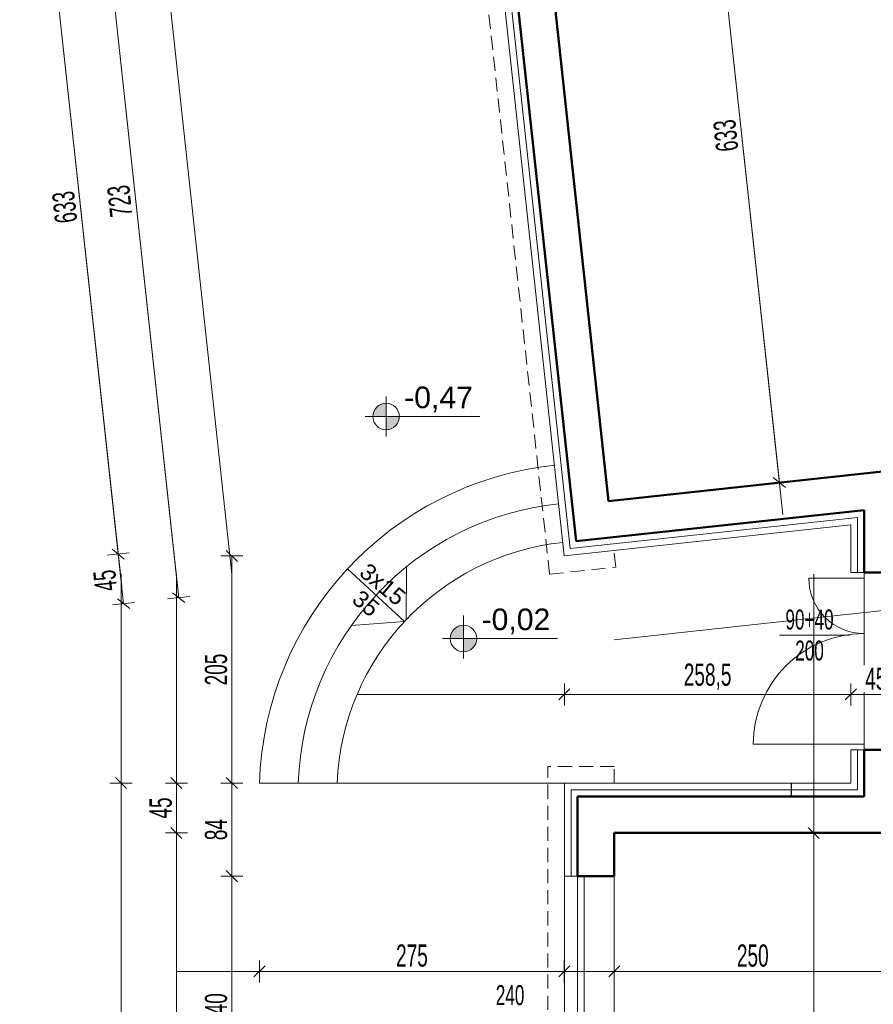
# Model space of a CAD drawing. Header units: millimetres. Extents: x 72202 to 304796, y 21658 to 519946.
# Tile 12 of 139: x 194292 to 195062, y 201442 to 202331. Entities that reach past the tile are written whole.
import ezdxf

# ---------------------------------------------------------------- set-up
doc = ezdxf.new("R2010")
doc.units = ezdxf.units.MM
doc.linetypes.add('DASHED', pattern=[19.05, 12.7, -6.35])
doc.layers.get('0').update_dxf_attribs({"color": 253})
doc.layers.get('Defpoints').update_dxf_attribs({"color": 253})
for name, color, linetype, lineweight in [('DRZWI I OKNA OPISY', 253, 'Continuous', 9), ('linia - gruba - projektowana', 253, 'Continuous', 50), ('LINIA CIENKA', 7, 'Continuous', 13), ('LINIA KRESKOWANIE', 253, 'Continuous', 5), ('LINIA WYMIAROWANIE', 253, 'Continuous', 9), ('OPISY', 253, 'Continuous', 9)]:
    doc.layers.add(name, color=color, linetype=linetype, lineweight=lineweight)
doc.layers.add('LINIA-NIE DRUKOWAĆ', color=253, linetype='Continuous', lineweight=20, plot=False)
doc.styles.add('simplex', font='arial.ttf')
doc.styles.get("Standard").update_dxf_attribs({"font": 'ARIALN.TTF', "width": 0.75})
doc.linetypes.add('GRADZINOWANIE', pattern='A,0.00254,-2.54,[134,ltypeshp.shx,S=2.54,R=0,X=-2.54,Y=0],-5.08,[134,ltypeshp.shx,S=2.54,R=180,X=2.54,Y=0],-2.54', length=10.16254)
doc.dimstyles.new('sebek100', dxfattribs={"dimtxt": 17, "dimasz": 10, "dimexe": 10, "dimexo": 20, "dimgap": 4, "dimtad": 1, "dimrnd": 0.5, "dimtxsty": 'Standard', "dimblk": 'OBLIQUE', "dimcen": 8, "dimclre": 1, "dimazin": 0, "dimtm": 1e-09, "dimtfac": 1, "dimtix": 1, "dimtmove": 1, "dimatfit": 3, "dimldrblk": 'zas', "dimfxl": 10, "dimfxlon": 1, "dimtolj": 2, "dimlwd": -1, "dimlwe": -1, "dimarcsym": 0})

# ---------------------------------------------------------------- blocks, each defined once
blk = doc.blocks.new('_Oblique')
at = {"color": 0, "linetype": 'ByBlock', "lineweight": -2}
blk.add_line((-0.5, -0.5), (0.5, 0.5), dxfattribs=at)
blk = doc.blocks.new('*D90')
at = {"layer": 'Defpoints', "color": 0, "lineweight": -3, "ltscale": 4, "transparency": 16777216}
for p in [(194483.29, 201558.04), (194783.29, 201558.04), (194783.29, 201318.04)]:
    blk.add_point(p, dxfattribs=at)
at = {"layer": 'LINIA WYMIAROWANIE', "color": 1, "ltscale": 4, "transparency": 16777216}
for p, q in [((194493.29, 201558.04), (194473.29, 201558.04)), ((194493.29, 201318.04), (194473.29, 201318.04))]:
    blk.add_line(p, q, dxfattribs=at)
at = {"layer": 'LINIA WYMIAROWANIE', "color": 0, "ltscale": 4, "transparency": 16777216}
blk.add_line((194483.29, 201318.04), (194483.29, 201558.04), dxfattribs=at)
at = {"layer": 'LINIA WYMIAROWANIE', "color": 0, "ltscale": 4, "transparency": 16777216, "xscale": 10, "yscale": 10, "zscale": 10}
for p, rotation in [((194483.29, 201558.04), 90), ((194483.29, 201318.04), 270)]:
    blk.add_blockref('_Oblique', p, dxfattribs=dict(at, rotation=rotation))
at = {"layer": 'LINIA WYMIAROWANIE', "color": 0, "lineweight": -3, "ltscale": 4, "transparency": 16777216, "insert": (194469.08, 201438.04), "char_height": 20, "attachment_point": 5, "rotation": 90, "bg_fill": 3, "box_fill_scale": 1.1, "bg_fill_color": 256, "bg_fill_true_color": 13158600, "bg_fill_transparency": 0}
blk.add_mtext('\\A2;240', dxfattribs=at)
blk = doc.blocks.new('zas')
blk = doc.blocks.new('*D91')
at = {"layer": 'Defpoints', "color": 0, "lineweight": -3, "ltscale": 4, "transparency": 16777216}
for p in [(194483.29, 201642.04), (194783.29, 201642.04), (194783.29, 201558.04)]:
    blk.add_point(p, dxfattribs=at)
at = {"layer": 'LINIA WYMIAROWANIE', "color": 1, "ltscale": 4, "transparency": 16777216}
for p, q in [((194493.29, 201642.04), (194473.29, 201642.04)), ((194493.29, 201558.04), (194473.29, 201558.04))]:
    blk.add_line(p, q, dxfattribs=at)
at = {"layer": 'LINIA WYMIAROWANIE', "color": 0, "ltscale": 4, "transparency": 16777216}
blk.add_line((194483.29, 201558.04), (194483.29, 201642.04), dxfattribs=at)
at = {"layer": 'LINIA WYMIAROWANIE', "color": 0, "ltscale": 4, "transparency": 16777216, "xscale": 10, "yscale": 10, "zscale": 10}
for p, rotation in [((194483.29, 201642.04), 90), ((194483.29, 201558.04), 270)]:
    blk.add_blockref('_Oblique', p, dxfattribs=dict(at, rotation=rotation))
at = {"layer": 'LINIA WYMIAROWANIE', "color": 0, "lineweight": -3, "ltscale": 4, "transparency": 16777216, "insert": (194469.08, 201600.04), "char_height": 20, "attachment_point": 5, "rotation": 90, "bg_fill": 3, "box_fill_scale": 1.1, "bg_fill_color": 256, "bg_fill_true_color": 13158600, "bg_fill_transparency": 0}
blk.add_mtext('\\A2;84', dxfattribs=at)
blk = doc.blocks.new('*D92')
at = {"layer": 'Defpoints', "color": 0, "lineweight": -3, "ltscale": 4, "transparency": 16777216}
for p in [(194483.29, 201847.04), (194783.29, 201847.04), (194783.26, 201642.04)]:
    blk.add_point(p, dxfattribs=at)
at = {"layer": 'LINIA WYMIAROWANIE', "color": 1, "ltscale": 4, "transparency": 16777216}
for p, q in [((194493.29, 201847.04), (194473.29, 201847.04)), ((194493.29, 201642.04), (194473.29, 201642.04))]:
    blk.add_line(p, q, dxfattribs=at)
at = {"layer": 'LINIA WYMIAROWANIE', "color": 0, "ltscale": 4, "transparency": 16777216}
blk.add_line((194483.29, 201642.04), (194483.29, 201847.04), dxfattribs=at)
at = {"layer": 'LINIA WYMIAROWANIE', "color": 0, "ltscale": 4, "transparency": 16777216, "xscale": 10, "yscale": 10, "zscale": 10}
for p, rotation in [((194483.29, 201847.04), 90), ((194483.29, 201642.04), 270)]:
    blk.add_blockref('_Oblique', p, dxfattribs=dict(at, rotation=rotation))
at = {"layer": 'LINIA WYMIAROWANIE', "color": 0, "lineweight": -3, "ltscale": 4, "transparency": 16777216, "insert": (194469.08, 201744.54), "char_height": 20, "attachment_point": 5, "rotation": 90, "bg_fill": 3, "box_fill_scale": 1.1, "bg_fill_color": 256, "bg_fill_true_color": 13158600, "bg_fill_transparency": 0}
blk.add_mtext('\\A2;205', dxfattribs=at)
blk = doc.blocks.new('*D93')
at = {"layer": 'Defpoints', "color": 0, "lineweight": -3, "ltscale": 4, "transparency": 16777216}
for p in [(194705.4, 202565.96), (194783.27, 201847.04), (194435.31, 201809.35)]:
    blk.add_point(p, dxfattribs=at)
at = {"layer": 'LINIA WYMIAROWANIE', "color": 1, "ltscale": 4, "transparency": 16777216}
for p, q in [((194367.38, 202529.35), (194347.49, 202527.2)), ((194445.25, 201810.43), (194425.37, 201808.27))]:
    blk.add_line(p, q, dxfattribs=at)
at = {"layer": 'LINIA WYMIAROWANIE', "color": 0, "ltscale": 4, "transparency": 16777216}
blk.add_line((194357.44, 202528.27), (194435.31, 201809.35), dxfattribs=at)
at = {"layer": 'LINIA WYMIAROWANIE', "color": 0, "ltscale": 4, "transparency": 16777216, "xscale": 10, "yscale": 10, "zscale": 10}
for p, rotation in [((194357.44, 202528.27), 96.1820173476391), ((194435.31, 201809.35), 276.1820173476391)]:
    blk.add_blockref('_Oblique', p, dxfattribs=dict(at, rotation=rotation))
at = {"layer": 'LINIA WYMIAROWANIE', "color": 0, "lineweight": -3, "ltscale": 4, "transparency": 16777216, "insert": (194382.24, 202167.28), "char_height": 20, "attachment_point": 5, "rotation": 96.18202, "bg_fill": 3, "box_fill_scale": 1.1, "bg_fill_color": 256, "bg_fill_true_color": 13158600, "bg_fill_transparency": 0}
blk.add_mtext('\\A2;723', dxfattribs=at)
blk = doc.blocks.new('*D94')
at = {"layer": 'Defpoints', "color": 0, "lineweight": -3, "ltscale": 4, "transparency": 16777216}
for p in [(194733.29, 201642.04), (194383.29, 200919.04), (194733.29, 200919.04)]:
    blk.add_point(p, dxfattribs=at)
at = {"layer": 'LINIA WYMIAROWANIE', "color": 1, "ltscale": 4, "transparency": 16777216}
for p, q in [((194393.29, 201642.04), (194373.29, 201642.04)), ((194393.29, 200919.04), (194373.29, 200919.04))]:
    blk.add_line(p, q, dxfattribs=at)
at = {"layer": 'LINIA WYMIAROWANIE', "color": 0, "ltscale": 4, "transparency": 16777216}
blk.add_line((194383.29, 201642.04), (194383.29, 200919.04), dxfattribs=at)
at = {"layer": 'LINIA WYMIAROWANIE', "color": 0, "ltscale": 4, "transparency": 16777216, "xscale": 10, "yscale": 10, "zscale": 10}
for p, rotation in [((194383.29, 201642.04), 90), ((194383.29, 200919.04), 270)]:
    blk.add_blockref('_Oblique', p, dxfattribs=dict(at, rotation=rotation))
at = {"layer": 'LINIA WYMIAROWANIE', "color": 0, "lineweight": -3, "ltscale": 4, "transparency": 16777216, "insert": (194369.08, 201280.54), "char_height": 20, "attachment_point": 5, "rotation": 90, "bg_fill": 3, "box_fill_scale": 1.1, "bg_fill_color": 256, "bg_fill_true_color": 13158600, "bg_fill_transparency": 0}
blk.add_mtext('\\A2;723', dxfattribs=at)
blk = doc.blocks.new('*D125')
at = {"layer": 'Defpoints', "color": 0, "lineweight": -3, "ltscale": 4, "transparency": 16777216}
for p in [(194787.66, 202529.48), (194908.78, 201905.9), (194380.75, 201848.7)]:
    blk.add_point(p, dxfattribs=at)
at = {"layer": 'LINIA WYMIAROWANIE', "color": 1, "ltscale": 4, "transparency": 16777216}
for p, q in [((194322.53, 202479.1), (194302.64, 202476.95)), ((194390.69, 201849.78), (194370.81, 201847.63))]:
    blk.add_line(p, q, dxfattribs=at)
at = {"layer": 'LINIA WYMIAROWANIE', "color": 0, "ltscale": 4, "transparency": 16777216}
blk.add_line((194312.59, 202478.02), (194380.75, 201848.7), dxfattribs=at)
at = {"layer": 'LINIA WYMIAROWANIE', "color": 0, "ltscale": 4, "transparency": 16777216, "xscale": 10, "yscale": 10, "zscale": 10}
for p, rotation in [((194312.59, 202478.02), 96.18201734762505), ((194380.75, 201848.7), 276.182017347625)]:
    blk.add_blockref('_Oblique', p, dxfattribs=dict(at, rotation=rotation))
at = {"layer": 'LINIA WYMIAROWANIE', "color": 0, "lineweight": -3, "ltscale": 4, "transparency": 16777216, "insert": (194332.54, 202161.83), "char_height": 20, "attachment_point": 5, "rotation": 96.18202, "bg_fill": 3, "box_fill_scale": 1.1, "bg_fill_color": 256, "bg_fill_true_color": 13158600, "bg_fill_transparency": 0}
blk.add_mtext('\\A2;633', dxfattribs=at)
blk = doc.blocks.new('*D126')
at = {"layer": 'Defpoints', "color": 0, "lineweight": -3, "ltscale": 4, "transparency": 16777216}
for p in [(194908.78, 201905.9), (194912.54, 201861.04), (194385.6, 201803.97)]:
    blk.add_point(p, dxfattribs=at)
at = {"layer": 'LINIA WYMIAROWANIE', "color": 1, "ltscale": 4, "transparency": 16777216}
for p, q in [((194390.69, 201849.78), (194370.81, 201847.63)), ((194395.54, 201805.04), (194375.66, 201802.89))]:
    blk.add_line(p, q, dxfattribs=at)
at = {"layer": 'LINIA WYMIAROWANIE', "color": 0, "ltscale": 4, "transparency": 16777216}
blk.add_line((194380.75, 201848.7), (194385.6, 201803.97), dxfattribs=at)
at = {"layer": 'LINIA WYMIAROWANIE', "color": 0, "ltscale": 4, "transparency": 16777216, "xscale": 10, "yscale": 10, "zscale": 10}
for p, rotation in [((194380.75, 201848.7), 96.18201734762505), ((194385.6, 201803.97), 276.182017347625)]:
    blk.add_blockref('_Oblique', p, dxfattribs=dict(at, rotation=rotation))
at = {"layer": 'LINIA WYMIAROWANIE', "color": 0, "lineweight": -3, "ltscale": 4, "transparency": 16777216, "insert": (194369.09, 201824.81), "char_height": 20, "attachment_point": 5, "rotation": 96.18202, "bg_fill": 3, "box_fill_scale": 1.1, "bg_fill_color": 256, "bg_fill_true_color": 13158600, "bg_fill_transparency": 0}
blk.add_mtext('\\A2;45', dxfattribs=at)
blk = doc.blocks.new('*D127')
at = {"layer": 'Defpoints', "color": 0, "lineweight": -3, "ltscale": 4, "transparency": 16777216}
for p in [(194886.06, 201642.04), (194433.29, 201597.04), (194886.06, 201597.04)]:
    blk.add_point(p, dxfattribs=at)
at = {"layer": 'LINIA WYMIAROWANIE', "color": 1, "ltscale": 4, "transparency": 16777216}
for p, q in [((194443.29, 201642.04), (194423.29, 201642.04)), ((194443.29, 201597.04), (194423.29, 201597.04))]:
    blk.add_line(p, q, dxfattribs=at)
at = {"layer": 'LINIA WYMIAROWANIE', "color": 0, "ltscale": 4, "transparency": 16777216}
blk.add_line((194433.29, 201642.04), (194433.29, 201597.04), dxfattribs=at)
at = {"layer": 'LINIA WYMIAROWANIE', "color": 0, "ltscale": 4, "transparency": 16777216, "xscale": 10, "yscale": 10, "zscale": 10}
for p, rotation in [((194433.29, 201642.04), 90), ((194433.29, 201597.04), 270)]:
    blk.add_blockref('_Oblique', p, dxfattribs=dict(at, rotation=rotation))
at = {"layer": 'LINIA WYMIAROWANIE', "color": 0, "lineweight": -3, "ltscale": 4, "transparency": 16777216, "insert": (194419.12, 201619.54), "char_height": 20, "attachment_point": 5, "rotation": 90, "bg_fill": 3, "box_fill_scale": 1.1, "bg_fill_color": 256, "bg_fill_true_color": 13158600, "bg_fill_transparency": 0}
blk.add_mtext('\\A2;45', dxfattribs=at)
blk = doc.blocks.new('*D128')
at = {"layer": 'Defpoints', "color": 0, "lineweight": -3, "ltscale": 4, "transparency": 16777216}
for p in [(194886.06, 201597.04), (194433.29, 200964.04), (194958.85, 200964.04)]:
    blk.add_point(p, dxfattribs=at)
at = {"layer": 'LINIA WYMIAROWANIE', "color": 1, "ltscale": 4, "transparency": 16777216}
for p, q in [((194443.29, 201597.04), (194423.29, 201597.04)), ((194443.29, 200964.04), (194423.29, 200964.04))]:
    blk.add_line(p, q, dxfattribs=at)
at = {"layer": 'LINIA WYMIAROWANIE', "color": 0, "ltscale": 4, "transparency": 16777216}
blk.add_line((194433.29, 201597.04), (194433.29, 200964.04), dxfattribs=at)
at = {"layer": 'LINIA WYMIAROWANIE', "color": 0, "ltscale": 4, "transparency": 16777216, "xscale": 10, "yscale": 10, "zscale": 10}
for p, rotation in [((194433.29, 201597.04), 90), ((194433.29, 200964.04), 270)]:
    blk.add_blockref('_Oblique', p, dxfattribs=dict(at, rotation=rotation))
at = {"layer": 'LINIA WYMIAROWANIE', "color": 0, "lineweight": -3, "ltscale": 4, "transparency": 16777216, "insert": (194419.08, 201280.54), "char_height": 20, "attachment_point": 5, "rotation": 90, "bg_fill": 3, "box_fill_scale": 1.1, "bg_fill_color": 256, "bg_fill_true_color": 13158600, "bg_fill_transparency": 0}
blk.add_mtext('\\A2;633', dxfattribs=at)
blk = doc.blocks.new('*D138')
at = {"layer": 'Defpoints', "color": 0, "lineweight": -3, "ltscale": 4, "transparency": 16777216}
for p in [(194755, 202525.94), (194977.26, 201913.32), (194823.16, 201896.62)]:
    blk.add_point(p, dxfattribs=at)
at = {"layer": 'LINIA WYMIAROWANIE', "color": 1, "ltscale": 4, "transparency": 16777216}
for p, q in [((194899.16, 202541.56), (194919.04, 202543.71)), ((194967.32, 201912.24), (194987.21, 201914.39))]:
    blk.add_line(p, q, dxfattribs=at)
at = {"layer": 'LINIA WYMIAROWANIE', "color": 0, "ltscale": 4, "transparency": 16777216}
blk.add_line((194909.1, 202542.63), (194977.26, 201913.32), dxfattribs=at)
at = {"layer": 'LINIA WYMIAROWANIE', "color": 0, "ltscale": 4, "transparency": 16777216, "xscale": 10, "yscale": 10, "zscale": 10}
for p, rotation in [((194909.1, 202542.63), 96.18201734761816), ((194977.26, 201913.32), 276.1820173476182)]:
    blk.add_blockref('_Oblique', p, dxfattribs=dict(at, rotation=rotation))
at = {"layer": 'LINIA WYMIAROWANIE', "color": 0, "lineweight": -3, "ltscale": 4, "transparency": 16777216, "insert": (194929.05, 202226.44), "char_height": 20, "attachment_point": 5, "rotation": 96.18202, "bg_fill": 3, "box_fill_scale": 1.1, "bg_fill_color": 256, "bg_fill_true_color": 13158600, "bg_fill_transparency": 0}
blk.add_mtext('\\A2;633', dxfattribs=at)
blk = doc.blocks.new('*D150')
at = {"layer": 'Defpoints', "color": 0, "lineweight": -3, "ltscale": 4, "transparency": 16777216}
for p in [(194828.29, 201597.04), (195078.29, 201597.04), (195078.29, 201472.04)]:
    blk.add_point(p, dxfattribs=at)
at = {"layer": 'LINIA WYMIAROWANIE', "ltscale": 4, "transparency": 16777216}
for p, q in [((194828.29, 201482.04), (194828.29, 201462.04)), ((195078.29, 201482.04), (195078.29, 201462.04))]:
    blk.add_line(p, q, dxfattribs=at)
at = {"layer": 'LINIA WYMIAROWANIE', "color": 0, "ltscale": 4, "transparency": 16777216}
blk.add_line((194828.29, 201472.04), (195078.29, 201472.04), dxfattribs=at)
at = {"layer": 'LINIA WYMIAROWANIE', "color": 0, "ltscale": 4, "transparency": 16777216, "xscale": 10, "yscale": 10, "zscale": 10, "rotation": 180}
blk.add_blockref('_Oblique', (194828.29, 201472.04), dxfattribs=at)
at = {"layer": 'LINIA WYMIAROWANIE', "color": 0, "ltscale": 4, "transparency": 16777216, "xscale": 10, "yscale": 10, "zscale": 10}
blk.add_blockref('_Oblique', (195078.29, 201472.04), dxfattribs=at)
at = {"layer": 'LINIA WYMIAROWANIE', "color": 0, "lineweight": -3, "ltscale": 4, "transparency": 16777216, "insert": (194953.29, 201486.25), "char_height": 20, "attachment_point": 5, "bg_fill": 3, "box_fill_scale": 1.1, "bg_fill_color": 256, "bg_fill_true_color": 13158600, "bg_fill_transparency": 0}
blk.add_mtext('\\A2;250', dxfattribs=at)
blk = doc.blocks.new('*D173')
at = {"layer": 'Defpoints', "color": 0, "lineweight": -3, "ltscale": 4, "transparency": 16777216}
for p in [(194508.26, 201642.04), (194783.26, 201642.04), (194783.26, 201472.04)]:
    blk.add_point(p, dxfattribs=at)
at = {"layer": 'LINIA WYMIAROWANIE', "ltscale": 4, "transparency": 16777216}
for p, q in [((194508.26, 201482.04), (194508.26, 201462.04)), ((194783.26, 201482.04), (194783.26, 201462.04))]:
    blk.add_line(p, q, dxfattribs=at)
at = {"layer": 'LINIA WYMIAROWANIE', "color": 0, "ltscale": 4, "transparency": 16777216}
blk.add_line((194508.26, 201472.04), (194783.26, 201472.04), dxfattribs=at)
at = {"layer": 'LINIA WYMIAROWANIE', "color": 0, "ltscale": 4, "transparency": 16777216, "xscale": 10, "yscale": 10, "zscale": 10, "rotation": 180}
blk.add_blockref('_Oblique', (194508.26, 201472.04), dxfattribs=at)
at = {"layer": 'LINIA WYMIAROWANIE', "color": 0, "ltscale": 4, "transparency": 16777216, "xscale": 10, "yscale": 10, "zscale": 10}
blk.add_blockref('_Oblique', (194783.26, 201472.04), dxfattribs=at)
at = {"layer": 'LINIA WYMIAROWANIE', "color": 0, "lineweight": -3, "ltscale": 4, "transparency": 16777216, "insert": (194645.76, 201486.25), "char_height": 20, "attachment_point": 5, "bg_fill": 3, "box_fill_scale": 1.1, "bg_fill_color": 256, "bg_fill_true_color": 13158600, "bg_fill_transparency": 0}
blk.add_mtext('\\A2;275', dxfattribs=at)
blk = doc.blocks.new('*D174')
at = {"layer": 'Defpoints', "color": 0, "lineweight": -3, "ltscale": 4, "transparency": 16777216}
for p in [(195041.79, 201722.04), (194783.29, 201642.04), (195041.79, 201642.04)]:
    blk.add_point(p, dxfattribs=at)
at = {"layer": 'LINIA WYMIAROWANIE', "ltscale": 4, "transparency": 16777216}
for p, q in [((194783.29, 201712.04), (194783.29, 201732.04)), ((195041.79, 201712.04), (195041.79, 201732.04))]:
    blk.add_line(p, q, dxfattribs=at)
at = {"layer": 'LINIA WYMIAROWANIE', "color": 0, "ltscale": 4, "transparency": 16777216}
blk.add_line((194783.29, 201722.04), (195041.79, 201722.04), dxfattribs=at)
at = {"layer": 'LINIA WYMIAROWANIE', "color": 0, "ltscale": 4, "transparency": 16777216, "xscale": 10, "yscale": 10, "zscale": 10, "rotation": 180}
blk.add_blockref('_Oblique', (194783.29, 201722.04), dxfattribs=at)
at = {"layer": 'LINIA WYMIAROWANIE', "color": 0, "ltscale": 4, "transparency": 16777216, "xscale": 10, "yscale": 10, "zscale": 10}
blk.add_blockref('_Oblique', (195041.79, 201722.04), dxfattribs=at)
at = {"layer": 'LINIA WYMIAROWANIE', "color": 0, "lineweight": -3, "ltscale": 4, "transparency": 16777216, "insert": (194912.54, 201738.06), "char_height": 20, "attachment_point": 5, "bg_fill": 3, "box_fill_scale": 1.1, "bg_fill_color": 256, "bg_fill_true_color": 13158600, "bg_fill_transparency": 0}
blk.add_mtext('\\A2;258,5', dxfattribs=at)
blk = doc.blocks.new('*D175')
at = {"layer": 'Defpoints', "color": 0, "lineweight": -3, "ltscale": 4, "transparency": 16777216}
for p in [(195086.79, 201722.04), (195086.79, 201672.04), (195041.79, 201642.04)]:
    blk.add_point(p, dxfattribs=at)
at = {"layer": 'LINIA WYMIAROWANIE', "ltscale": 4, "transparency": 16777216}
for p, q in [((195041.79, 201712.04), (195041.79, 201732.04)), ((195086.79, 201712.04), (195086.79, 201732.04))]:
    blk.add_line(p, q, dxfattribs=at)
at = {"layer": 'LINIA WYMIAROWANIE', "color": 0, "ltscale": 4, "transparency": 16777216}
blk.add_line((195041.79, 201722.04), (195086.79, 201722.04), dxfattribs=at)
at = {"layer": 'LINIA WYMIAROWANIE', "color": 0, "ltscale": 4, "transparency": 16777216, "xscale": 10, "yscale": 10, "zscale": 10, "rotation": 180}
blk.add_blockref('_Oblique', (195041.79, 201722.04), dxfattribs=at)
at = {"layer": 'LINIA WYMIAROWANIE', "color": 0, "ltscale": 4, "transparency": 16777216, "xscale": 10, "yscale": 10, "zscale": 10}
blk.add_blockref('_Oblique', (195086.79, 201722.04), dxfattribs=at)
at = {"layer": 'LINIA WYMIAROWANIE', "color": 0, "lineweight": -3, "ltscale": 4, "transparency": 16777216, "insert": (195064.29, 201736.21), "char_height": 20, "attachment_point": 5, "bg_fill": 3, "box_fill_scale": 1.1, "bg_fill_color": 256, "bg_fill_true_color": 13158600, "bg_fill_transparency": 0}
blk.add_mtext('\\A2;45', dxfattribs=at)
blk = doc.blocks.new('*D178')
at = {"layer": 'Defpoints', "color": 0, "lineweight": -3, "ltscale": 4, "transparency": 16777216}
for p in [(195078.29, 201597.04), (195008.29, 200964.04), (195024.79, 200964.04)]:
    blk.add_point(p, dxfattribs=at)
at = {"layer": 'LINIA WYMIAROWANIE', "ltscale": 4, "transparency": 16777216}
for p, q in [((195018.29, 201597.04), (194998.29, 201597.04)), ((195008.29, 200964.04), (194998.29, 200964.04))]:
    blk.add_line(p, q, dxfattribs=at)
at = {"layer": 'LINIA WYMIAROWANIE', "color": 0, "ltscale": 4, "transparency": 16777216}
blk.add_line((195008.29, 201597.04), (195008.29, 200964.04), dxfattribs=at)
at = {"layer": 'LINIA WYMIAROWANIE', "color": 0, "ltscale": 4, "transparency": 16777216, "xscale": 10, "yscale": 10, "zscale": 10}
for p, rotation in [((195008.29, 201597.04), 90), ((195008.29, 200964.04), 270)]:
    blk.add_blockref('_Oblique', p, dxfattribs=dict(at, rotation=rotation))
at = {"layer": 'LINIA WYMIAROWANIE', "color": 0, "lineweight": -3, "ltscale": 4, "transparency": 16777216, "insert": (194994.08, 201280.54), "char_height": 20, "attachment_point": 5, "rotation": 90, "bg_fill": 3, "box_fill_scale": 1.1, "bg_fill_color": 256, "bg_fill_true_color": 13158600, "bg_fill_transparency": 0}
blk.add_mtext('\\A2;633', dxfattribs=at)

msp = doc.modelspace()

# ---------------------------------------------------------------- hatches: boundary and pattern name
at = {"layer": 'OPISY'}
h = msp.add_hatch(color=256, dxfattribs=at)
edge = h.paths.add_edge_path()
edge.add_line((194622.428, 201972.871), (194622.428, 201984.826))
edge.add_arc((194622.428, 201972.871), 11.954, 90, 180.185208)
edge.add_line((194610.474, 201972.833), (194622.428, 201972.871))
edge = h.paths.add_edge_path()
edge.add_arc((194622.428, 201972.871), 11.954, 269.966892, 359.748577)
edge.add_line((194634.382, 201972.819), (194622.428, 201972.871))
edge.add_line((194622.428, 201972.871), (194622.421, 201960.917))
h = msp.add_hatch(color=256, dxfattribs=at)
h.paths.add_polyline_path([(194622.428, 201972.871), (194622.428, 201981.375, 0.4142136), (194613.925, 201972.871)])
h.paths.add_polyline_path([(194622.428, 201964.368, 0.4142136), (194630.931, 201972.871), (194622.428, 201972.871)])
h = msp.add_hatch(color=256, dxfattribs=at)
edge = h.paths.add_edge_path()
edge.add_line((194692.26, 201772.519), (194692.26, 201784.474))
edge.add_arc((194692.26, 201772.519), 11.954, 90, 180.185208)
edge.add_line((194680.305, 201772.481), (194692.26, 201772.519))
edge = h.paths.add_edge_path()
edge.add_arc((194692.26, 201772.519), 11.954, 269.966892, 359.748577)
edge.add_line((194704.214, 201772.467), (194692.26, 201772.519))
edge.add_line((194692.26, 201772.519), (194692.253, 201760.565))
h = msp.add_hatch(color=256, dxfattribs=at)
h.paths.add_polyline_path([(194692.26, 201772.519), (194692.26, 201781.023, 0.4142136), (194683.756, 201772.519)])
h.paths.add_polyline_path([(194692.26, 201764.016, 0.4142136), (194700.763, 201772.519), (194692.26, 201772.519)])

# ---------------------------------------------------------------- linework, layer by layer
at = {"layer": 'DRZWI I OKNA OPISY'}
msp.add_line((194977.55, 201775.536), (195040.736, 201775.536), dxfattribs=at)
at = {"layer": 'linia - gruba - projektowana'}
for p, q in [((194718.637, 202555.198), (194793.911, 201860.263)), ((194754.999, 202525.943), (194823.165, 201896.624)), ((194823.165, 201896.624), (195612.086, 201982.078)), ((194793.911, 201860.263), (195053.792, 201888.412)), ((195053.792, 201832.042), (195053.792, 201888.412)), ((195086.792, 201832.042), (195053.792, 201832.042)), ((195053.792, 201630.042), (195053.792, 201672.042)), ((195086.792, 201672.042), (195053.792, 201672.042)), ((194795.292, 201558.042), (194795.292, 201630.042)), ((195053.792, 201630.042), (194795.292, 201630.042)), ((194828.292, 201558.042), (194828.292, 201597.042)), ((195078.292, 201597.042), (194828.292, 201597.042)), ((194828.292, 201558.042), (194795.292, 201558.042))]:
    msp.add_line(p, q, dxfattribs=at)
at = {"layer": 'LINIA CIENKA', "color": 8, "linetype": 'DASHED'}
for p, q in [((194769.975, 201830.512), (194688.872, 202579.268)), ((194829.626, 201836.973), (194828.011, 201851.886)), ((194769.975, 201830.512), (194829.626, 201836.973)), ((194828.292, 201657.042), (194768.292, 201657.042)), ((194768.292, 200904.042), (194768.292, 201657.042)), ((194828.292, 201642.042), (194828.292, 201657.042))]:
    msp.add_line(p, q, dxfattribs=at)
at = {"layer": 'LINIA CIENKA'}
for p, q in [((194705.405, 202565.929), (194783.262, 201847.133)), ((194783.292, 201847.042), (195041.792, 201875.042)), ((195041.792, 201832.042), (195041.792, 201875.042)), ((194587.631, 201835.379), (194638.925, 201787.745)), ((194640.439, 201789.36), (194640.836, 201837.268)), ((195053.792, 201827.042), (195003.792, 201827.042)), ((195053.792, 201832.042), (195041.792, 201832.042)), ((195053.792, 201832.042), (195053.792, 201672.042)), ((195053.792, 201832.042), (195053.792, 201827.042)), ((194638.925, 201787.745), (194591.141, 201784.274)), ((195053.792, 201677.042), (194953.792, 201677.042)), ((195053.792, 201672.042), (195053.792, 201677.042)), ((195041.792, 201642.042), (195041.792, 201672.042)), ((195053.792, 201672.042), (195041.792, 201672.042)), ((194783.292, 201642.042), (194508.156, 201642.042)), ((194783.292, 201558.042), (194783.292, 201642.042)), ((194783.292, 201642.042), (195041.792, 201642.042)), ((195041.792, 201642.042), (194783.292, 201642.042)), ((194783.292, 201318.042), (194783.292, 201558.042)), ((194795.292, 201558.042), (194783.292, 201558.042)), ((194795.292, 201318.042), (194795.292, 201558.042)), ((194801.292, 201318.042), (194801.292, 201558.042)), ((194828.292, 201318.042), (194828.292, 201558.042))]:
    msp.add_line(p, q, dxfattribs=at)
for centre, radius, start, end in [((194805.963, 201632.625), 297.956, 96.048562, 178.188789), ((194805.963, 201632.625), 262.956, 96.048562, 177.947616), ((194805.963, 201632.625), 227.956, 96.048562, 177.632329), ((195053.792, 201827.042), 50, 180, 270), ((195053.792, 201677.042), 100, 90, 180)]:
    msp.add_arc(centre, radius, start, end, dxfattribs=at)
at = {"layer": 'LINIA KRESKOWANIE', "linetype": 'GRADZINOWANIE', "ltscale": 0.6}
for p, q in [((194788.592, 201853.651), (194712.012, 202560.643)), ((194788.592, 201853.651), (195047.792, 201881.727)), ((195047.792, 201832.042), (195047.792, 201881.727)), ((195047.792, 201636.042), (195047.792, 201672.042)), ((194789.292, 201558.042), (194789.292, 201636.042)), ((195047.792, 201636.042), (194789.292, 201636.042))]:
    msp.add_line(p, q, dxfattribs=at)
at = {"layer": 'LINIA WYMIAROWANIE', "lineweight": -3, "ltscale": 1.2}
msp.add_arc((194783.292, 201642.042), 205.091, 356.645672, 0, dxfattribs=at)
at = {"layer": 'LINIA-NIE DRUKOWAĆ'}
for p, q in [((194861.177, 202985.047), (194980.385, 201884.501)), ((194364.084, 202931.203), (194483.292, 201830.657)), ((194264.666, 202920.435), (194383.874, 201819.888)), ((194314.375, 202925.819), (194433.583, 201825.272)), ((194383.292, 200489.042), (194383.292, 201830.657)), ((194433.292, 200489.042), (194433.292, 201830.657)), ((194483.292, 200489.042), (194483.292, 201830.657)), ((195008.292, 200489.042), (195008.292, 201830.657))]:
    msp.add_line(p, q, dxfattribs=at)
for points in [[(195712.896, 202629.7), (194754.999, 202525.943), (194823.165, 201896.624), (195752.231, 201997.258), (195740.923, 202101.648), (195767.766, 202104.555), (195769.778, 202104.555), (195712.896, 202629.7)], [(195818.292, 201597.042), (195765.292, 201597.042), (195765.292, 201507.042), (195765.292, 201507.042), (195765.292, 201597.042), (195160.292, 201597.042), (195160.292, 201569.042), (195078.292, 201569.042), (195078.292, 201597.042), (194828.292, 201597.042), (194828.292, 200964.042), (195765.292, 200964.042), (195765.292, 201032.042), (195791.292, 201032.042), (195791.292, 201507.042), (195765.292, 201507.042)]]:
    msp.add_lwpolyline(points, dxfattribs=at)
at = {"layer": 'OPISY'}
for p, q in [((194622.428, 201972.871), (194622.431, 201990.826)), ((194622.428, 201972.827), (194622.428, 201985.582)), ((194603.425, 201972.837), (194707.149, 201972.785)), ((194622.428, 201972.871), (194622.418, 201954.826)), ((194622.428, 201972.827), (194622.428, 201960.072)), ((194692.258, 201775.494), (194692.261, 201793.448)), ((194692.26, 201772.475), (194692.26, 201785.231)), ((194673.256, 201772.485), (194776.981, 201772.433)), ((194692.26, 201772.519), (194692.249, 201754.474)), ((194692.26, 201772.475), (194692.26, 201759.72))]:
    msp.add_line(p, q, dxfattribs=at)
for centre in [(194622.428, 201972.871), (194692.26, 201772.519)]:
    msp.add_circle(centre, 11.954, dxfattribs=at)

# ---------------------------------------------------------------- texts
at = {"layer": 'DRZWI I OKNA OPISY', "insert": (195004.489, 201789.513), "char_height": 18, "width": 130, "attachment_point": 5, "rotation": 0}
msp.add_mtext('90+40', dxfattribs=at)
at = {"layer": 'OPISY', "char_height": 19.5, "width": 125.07, "attachment_point": 1, "style": 'simplex'}
for s, insert in [('-0,47', (194638.735, 201999.914)), ('-0,02', (194708.566, 201799.562))]:
    msp.add_mtext(s, dxfattribs=dict(at, insert=insert))

# ---------------------------------------------------------------- next in the draw order: dimensions: what is measured, and where the dimension line sits
at = {"layer": 'LINIA WYMIAROWANIE', "lineweight": -3, "ltscale": 4}
dim = msp.add_linear_dim(base=(194483.292, 201558.042), p1=(194783.292, 201318.042), p2=(194783.292, 201558.042), angle=90, dimstyle='sebek100', override={"dimtxt": 20, "dimrnd": 0, "dimtfill": 1, "dimarcsym": 2}, dxfattribs=at)
dim.commit()
dim.dimension.update_dxf_attribs({"geometry": '*D90', "text_midpoint": (194469.081, 201438.042)})

# ---------------------------------------------------------------- next in the draw order: dimensions: what is measured, and where the dimension line sits
dim = msp.add_linear_dim(base=(194483.292, 201642.042), p1=(194783.292, 201558.042), p2=(194783.292, 201642.042), angle=90, dimstyle='sebek100', override={"dimtxt": 20, "dimrnd": 0, "dimtfill": 1, "dimarcsym": 2}, dxfattribs=at)
dim.commit()
dim.dimension.update_dxf_attribs({"geometry": '*D91', "text_midpoint": (194469.081, 201600.042)})

# ---------------------------------------------------------------- next in the draw order: dimensions: what is measured, and where the dimension line sits
dim = msp.add_linear_dim(base=(194483.292, 201847.042), p1=(194783.262, 201642.042), p2=(194783.292, 201847.042), angle=90, dimstyle='sebek100', override={"dimtxt": 20, "dimrnd": 0, "dimtfill": 1, "dimarcsym": 2}, dxfattribs=at)
dim.commit()
dim.dimension.update_dxf_attribs({"geometry": '*D92', "text_midpoint": (194469.081, 201744.542)})

# ---------------------------------------------------------------- next in the draw order: linework, layer by layer
at = {"layer": 'LINIA-NIE DRUKOWAĆ'}
msp.add_line((198833.08, 201722.042), (194596.276, 201722.042), dxfattribs=at)

# ---------------------------------------------------------------- next in the draw order: dimensions: what is measured, and where the dimension line sits
at = {"layer": 'LINIA WYMIAROWANIE', "lineweight": -3, "ltscale": 4}
dim = msp.add_aligned_dim(p1=(194705.401, 202565.964), p2=(194783.273, 201847.04), distance=-350, text='723', dimstyle='sebek100', override={"dimtxt": 20, "dimtad": 4, "dimrnd": 0, "dimtfill": 1, "dimarcsym": 2}, dxfattribs=at)
dim.commit()
dim.dimension.update_dxf_attribs({"geometry": '*D93', "text_midpoint": (194382.243, 202167.281)})
dim = msp.add_linear_dim(base=(194383.292, 200919.042), p1=(194733.292, 201642.042), p2=(194733.292, 200919.042), angle=90, dimstyle='sebek100', override={"dimtxt": 20, "dimrnd": 0, "dimtfill": 1, "dimarcsym": 2}, dxfattribs=at)
dim.commit()
dim.dimension.update_dxf_attribs({"geometry": '*D94', "text_midpoint": (194369.081, 201280.542)})

# ---------------------------------------------------------------- next in the draw order: dimensions: what is measured, and where the dimension line sits
for base, p1, p2, angle, override, picture, middle in [((194380.753, 201848.703), (194787.659, 202529.481), (194908.779, 201905.898), 96.182017, {"dimtxt": 20, "dimtad": 4, "dimrnd": 0, "dimtfill": 1, "dimarcsym": 2}, '*D125', (194332.541, 202161.833)), ((194433.292, 201597.042), (194886.06, 201642.042), (194886.06, 201597.042), 90, {"dimtxt": 20, "dimrnd": 0, "dimtfill": 1, "dimarcsym": 2}, '*D127', (194419.122, 201619.542))]:
    dim = msp.add_linear_dim(base=base, p1=p1, p2=p2, angle=angle, dimstyle='sebek100', override=override, dxfattribs=at)
    dim.commit()
    dim.dimension.update_dxf_attribs({"geometry": picture, "text_midpoint": middle})

# ---------------------------------------------------------------- next in the draw order: dimensions: what is measured, and where the dimension line sits
for base, p1, p2, angle, override, picture, middle in [((194385.599, 201803.965), (194908.779, 201905.898), (194912.542, 201861.042), 96.182017, {"dimtxt": 20, "dimtad": 4, "dimrnd": 0, "dimtfill": 1, "dimarcsym": 2}, '*D126', (194369.088, 201824.808)), ((194433.292, 200964.042), (194886.06, 201597.042), (194958.854, 200964.042), 90, {"dimtxt": 20, "dimrnd": 0, "dimtfill": 1, "dimarcsym": 2}, '*D128', (194419.081, 201280.542))]:
    dim = msp.add_linear_dim(base=base, p1=p1, p2=p2, angle=angle, dimstyle='sebek100', override=override, dxfattribs=at)
    dim.commit()
    dim.dimension.update_dxf_attribs({"geometry": picture, "text_midpoint": middle})

# ---------------------------------------------------------------- next in the draw order: linework, layer by layer
at = {"layer": 'LINIA-NIE DRUKOWAĆ'}
for p, q in [((199045.01, 202228.192), (194828.292, 201771.449)), ((198833.08, 201472.042), (194433.292, 201472.042))]:
    msp.add_line(p, q, dxfattribs=at)

# ---------------------------------------------------------------- next in the draw order: texts
at = {"layer": 'OPISY', "char_height": 15, "width": 119.21261, "attachment_point": 5, "rotation": 320.175263, "style": 'simplex'}
for s, insert in [('3x15', (194619.393, 201821.417)), ('35', (194604.266, 201804.202))]:
    msp.add_mtext(s, dxfattribs=dict(at, insert=insert))

# ---------------------------------------------------------------- next in the draw order: dimensions: what is measured, and where the dimension line sits
at = {"layer": 'LINIA WYMIAROWANIE', "lineweight": -3, "ltscale": 4}
dim = msp.add_aligned_dim(p1=(194754.999, 202525.943), p2=(194823.165, 201896.624), distance=155, dimstyle='sebek100', override={"dimtxt": 20, "dimtad": 4, "dimrnd": 0, "dimtfill": 1, "dimarcsym": 2}, dxfattribs=at)
dim.commit()
dim.dimension.update_dxf_attribs({"geometry": '*D138', "text_midpoint": (194929.052, 202226.445)})
for base, p1, p2, picture, middle in [((194783.262, 201472.042), (194508.261, 201642.042), (194783.262, 201642.042), '*D173', (194645.762, 201486.254)), ((195078.292, 201472.042), (194828.292, 201597.042), (195078.292, 201597.042), '*D150', (194953.292, 201486.254))]:
    dim = msp.add_linear_dim(base=base, p1=p1, p2=p2, dimstyle='sebek100', override={"dimtxt": 20, "dimrnd": 0, "dimclre": 256, "dimtfill": 1, "dimarcsym": 2}, dxfattribs=at)
    dim.commit()
    dim.dimension.update_dxf_attribs({"geometry": picture, "text_midpoint": middle})

# ---------------------------------------------------------------- next in the draw order: texts
at = {"layer": 'DRZWI I OKNA OPISY', "insert": (194734.319, 201450.513), "char_height": 18, "width": 130, "attachment_point": 5, "rotation": 0}
msp.add_mtext('240', dxfattribs=at)

# ---------------------------------------------------------------- next in the draw order: dimensions: what is measured, and where the dimension line sits
at = {"layer": 'LINIA WYMIAROWANIE', "lineweight": -3, "ltscale": 4}
dim = msp.add_linear_dim(base=(195041.792, 201722.042), p1=(194783.292, 201642.042), p2=(195041.792, 201642.042), dimstyle='sebek100', override={"dimtxt": 20, "dimrnd": 0, "dimclre": 256, "dimtfill": 1, "dimarcsym": 2}, dxfattribs=at)
dim.commit()
dim.dimension.update_dxf_attribs({"geometry": '*D174', "text_midpoint": (194912.542, 201738.061)})
dim = msp.add_linear_dim(base=(195008.292, 200964.042), p1=(195078.292, 201597.042), p2=(195024.792, 200964.042), angle=90, dimstyle='sebek100', override={"dimtxt": 20, "dimrnd": 0, "dimclre": 256, "dimtfill": 1, "dimarcsym": 2}, dxfattribs=at)
dim.commit()
dim.dimension.update_dxf_attribs({"geometry": '*D178', "text_midpoint": (194994.081, 201280.542)})

# ---------------------------------------------------------------- next in the draw order: texts
at = {"layer": 'DRZWI I OKNA OPISY', "insert": (195004.489, 201761.551), "char_height": 18, "width": 130, "attachment_point": 5, "rotation": 0}
msp.add_mtext('200', dxfattribs=at)

# ---------------------------------------------------------------- next in the draw order: dimensions: what is measured, and where the dimension line sits
at = {"layer": 'LINIA WYMIAROWANIE', "lineweight": -3, "ltscale": 4}
dim = msp.add_linear_dim(base=(195086.792, 201722.042), p1=(195041.792, 201642.042), p2=(195086.792, 201672.042), dimstyle='sebek100', override={"dimtxt": 20, "dimrnd": 0, "dimclre": 256, "dimtfill": 1, "dimarcsym": 2}, dxfattribs=at)
dim.commit()
dim.dimension.update_dxf_attribs({"geometry": '*D175', "text_midpoint": (195064.292, 201736.213)})

doc.saveas('drawing.dxf')
